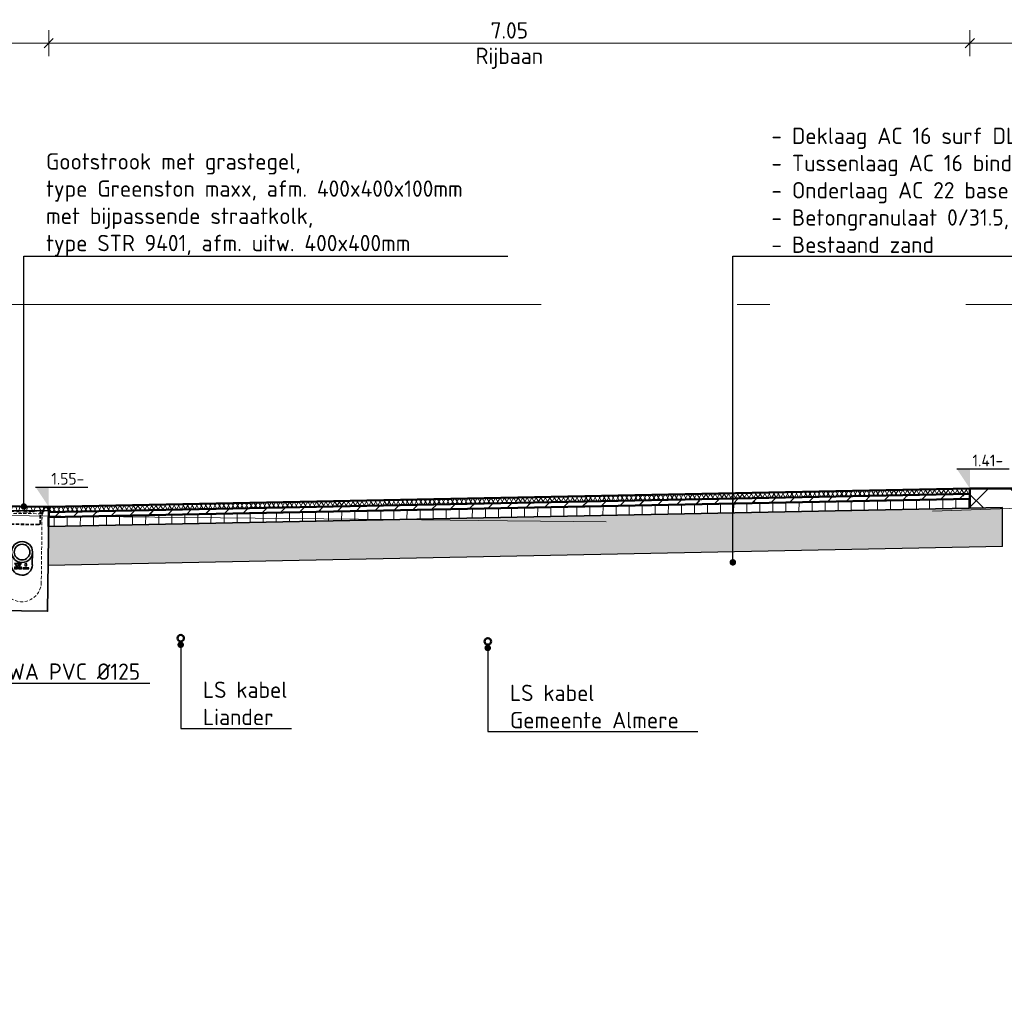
# Model space of a CAD drawing. Header units: metres. Extents: x 2162321 to 2882343, y 1364975 to 1365021.
# Tile 3 of 16: x 2162329.64 to 2162337.17, y 1364991.38 to 1364998.84. Entities that reach past the tile are written whole.
import ezdxf
from ezdxf import colors
from ezdxf.entities.mleader import LeaderData, LeaderLine
from ezdxf.math import Vec2, Vec3

# ---------------------------------------------------------------- set-up
doc = ezdxf.new("R2010")
doc.units = ezdxf.units.M
doc.linetypes.add('AL-NAP_LIJN-SO', pattern=[15.25, 12, -1.5, 0.25, -1.5])
doc.linetypes.add('HIDDEN', pattern=[0.375, 0.25, -0.125])
doc.layers.get('Defpoints').update_dxf_attribs({"color": 151})
for name, color, linetype, lineweight in [('B-WE-GR-MAAIVELD-GD', 253, 'Continuous', 18), ('N-WE-GW-BERM-GD', 90, 'Continuous', 50), ('N-WE-GW-GROND_ONTGRAVEN-AD-100', 7, 'Continuous', 18), ('N-WE-IE-MEUBILAIR_WEGMEUBILAIR_PAAL-G', 7, 'Continuous', 35), ('N-WE-RI-HWA_KOLK_STRAATKOLK-GD', 150, 'Continuous', 50), ('N-WE-VH-FUNDERING_GRANULAAT-AD-50', 7, 'Continuous', 18), ('N-WE-VH-VERHARDING_ASFALT_DEKLAAG-AD-50', 7, 'Continuous', 18), ('N-WE-VH-VERHARDING_ASFALT_DEKLAAG-GD', 7, 'Continuous', 50), ('N-WE-VH-VERHARDING_ASFALT_ONDERLAAG-AD-50', 7, 'Continuous', 18), ('N-WE-VH-VERHARDING_ASFALT_ONDERLAAG-GD', 7, 'Continuous', 50), ('N-WE-VH-VERHARDING_ASFALT_TUSSENLAAG-AD-50', 7, 'Continuous', 18), ('N-WE-VH-VERHARDING_ASFALT_TUSSENLAAG-GD', 7, 'Continuous', 50), ('N-WE-VH-VERHARDING_GRASBETONSTEEN-GD', 70, 'Continuous', 50), ('X-XX-AL-M', 7, 'Continuous', 18), ('X-XX-AL-NAP-G', 7, 'AL-NAP_LIJN-SO', 18), ('X-XX-AL-PEILMAAT-SD', 7, 'Continuous', 25), ('X-XX-AL-T25', 7, 'Continuous', 25)]:
    doc.layers.add(name, color=color, linetype=linetype, lineweight=lineweight)
doc.layers.add('N-WE-KL-ET_LS-GD', color=190, linetype='Continuous', lineweight=50, true_color=0x7f00ff)
doc.styles.add('NLCS-ISO', font='NLCS-ISO.ttf')
doc.styles.add('NLCS-ISO-M50-T25', font='NLCS-ISO.ttf', dxfattribs={"height": 0.125})
doc.dimstyles.new('NLCS-M50-T25-SCHRAP_L2_H2', dxfattribs={"dimscale": 0.05, "dimtxt": 2.5, "dimasz": 1.4, "dimexe": 2, "dimexo": 2, "dimgap": 0.7, "dimtad": 1, "dimzin": 0, "dimdsep": 46, "dimtxsty": 'NLCS-ISO-M50-T25', "dimblk": 'OBLIQUE', "dimcen": 0, "dimdle": 2, "dimclrd": 256, "dimclre": 256, "dimclrt": 256, "dimazin": 0, "dimtfac": 1, "dimtdec": 3, "dimtofl": 0, "dimtmove": 0, "dimatfit": 3, "dimldrblk": 'OBLIQUE', "dimfxl": 2, "dimfxlon": 1, "dimtfillclr": 256, "dimtolj": 1, "dimtzin": 0, "dimlwd": -1, "dimlwe": -1, "dimarcsym": 0})

# ---------------------------------------------------------------- blocks, each defined once
blk = doc.blocks.new('_Oblique')
at = {"color": 0, "linetype": 'ByBlock', "lineweight": -2}
blk.add_line((-0.5, -0.5), (0.5, 0.5), dxfattribs=at)
blk = doc.blocks.new('*D57')
at = {"layer": 'Defpoints', "color": 0, "transparency": 16777216}
for p in [(2162336.9079, 1364998.6608), (2162329.8579, 1364995.1108), (2162336.9079, 1364995.1007)]:
    blk.add_point(p, dxfattribs=at)
at = {"layer": 'X-XX-AL-M', "transparency": 16777216}
for p, q in [((2162329.8579, 1364998.5608), (2162329.8579, 1364998.7608)), ((2162336.9079, 1364998.5608), (2162336.9079, 1364998.7608)), ((2162329.7579, 1364998.6608), (2162337.0079, 1364998.6608))]:
    blk.add_line(p, q, dxfattribs=at)
at = {"layer": 'X-XX-AL-M', "transparency": 16777216, "xscale": 0.06999999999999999, "yscale": 0.06999999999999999, "zscale": 0.06999999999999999, "rotation": 180}
blk.add_blockref('_Oblique', (2162329.8579, 1364998.6608), dxfattribs=at)
at = {"layer": 'X-XX-AL-M', "transparency": 16777216, "xscale": 0.06999999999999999, "yscale": 0.06999999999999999, "zscale": 0.06999999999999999}
blk.add_blockref('_Oblique', (2162336.9079, 1364998.6608), dxfattribs=at)
at = {"layer": 'X-XX-AL-M', "transparency": 16777216, "char_height": 0.125, "attachment_point": 5, "style": 'NLCS-ISO-M50-T25'}
for s, insert in [('\\A1;7.05', (2162333.3829, 1364998.7583)), ('\\A1;Rijbaan', (2162333.3829, 1364998.5445))]:
    blk.add_mtext(s, dxfattribs=dict(at, insert=insert))
blk = doc.blocks.new('*D58')
at = {"layer": 'Defpoints', "color": 0, "transparency": 16777216}
for p in [(2162339.3079, 1364998.6608), (2162336.9079, 1364995.2508), (2162339.3079, 1364995.2508)]:
    blk.add_point(p, dxfattribs=at)
at = {"layer": 'X-XX-AL-M', "transparency": 16777216}
for p, q in [((2162336.9079, 1364998.5608), (2162336.9079, 1364998.7608)), ((2162339.3079, 1364998.5608), (2162339.3079, 1364998.7608)), ((2162336.8079, 1364998.6608), (2162339.4079, 1364998.6608))]:
    blk.add_line(p, q, dxfattribs=at)
at = {"layer": 'X-XX-AL-M', "transparency": 16777216, "xscale": 0.06999999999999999, "yscale": 0.06999999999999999, "zscale": 0.06999999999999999, "rotation": 180}
blk.add_blockref('_Oblique', (2162336.9079, 1364998.6608), dxfattribs=at)
at = {"layer": 'X-XX-AL-M', "transparency": 16777216, "xscale": 0.06999999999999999, "yscale": 0.06999999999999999, "zscale": 0.06999999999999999}
blk.add_blockref('_Oblique', (2162339.3079, 1364998.6608), dxfattribs=at)
at = {"layer": 'X-XX-AL-M', "transparency": 16777216, "char_height": 0.125, "attachment_point": 5, "style": 'NLCS-ISO-M50-T25'}
for s, insert in [('\\A1;2.40', (2162338.1079, 1364998.7583)), ('\\A1;Berm', (2162338.1079, 1364998.5633))]:
    blk.add_mtext(s, dxfattribs=dict(at, insert=insert))
blk = doc.blocks.new('*D60')
at = {"layer": 'Defpoints', "color": 0, "transparency": 16777216}
for p in [(2162327.2079, 1364998.6608), (2162327.2079, 1364995.1409), (2162329.8579, 1364995.1108)]:
    blk.add_point(p, dxfattribs=at)
at = {"layer": 'X-XX-AL-M', "transparency": 16777216}
for p, q in [((2162327.2079, 1364998.5608), (2162327.2079, 1364998.7608)), ((2162329.8579, 1364998.5608), (2162329.8579, 1364998.7608)), ((2162329.9579, 1364998.6608), (2162327.1079, 1364998.6608))]:
    blk.add_line(p, q, dxfattribs=at)
at = {"layer": 'X-XX-AL-M', "transparency": 16777216, "xscale": 0.06999999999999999, "yscale": 0.06999999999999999, "zscale": 0.06999999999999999, "rotation": 180}
blk.add_blockref('_Oblique', (2162327.2079, 1364998.6608), dxfattribs=at)
at = {"layer": 'X-XX-AL-M', "transparency": 16777216, "xscale": 0.06999999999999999, "yscale": 0.06999999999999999, "zscale": 0.06999999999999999}
blk.add_blockref('_Oblique', (2162329.8579, 1364998.6608), dxfattribs=at)
at = {"layer": 'X-XX-AL-M', "transparency": 16777216, "char_height": 0.125, "attachment_point": 5, "style": 'NLCS-ISO-M50-T25'}
for s, insert in [('\\A1;2.65', (2162328.5329, 1364998.7583)), ('\\A1;Opstelplek', (2162328.5329, 1364998.5445))]:
    blk.add_mtext(s, dxfattribs=dict(at, insert=insert))
blk = doc.blocks.new('SAL-PEILMAAT_INFRACAD_H01-SOD')
blk.add_line((-2, 3), (6, 3))
blk.add_solid([(-2, 3), (0, 3), (0, 0)])
at = {"style": 'NLCS-ISO'}
blk.add_attdef('...', (0.4, 3.4), '', height=1.8, dxfattribs=at)
blk = doc.blocks.new('STR-9401')
at = {"layer": 'N-WE-RI-HWA_KOLK_STRAATKOLK-GD', "lineweight": 35}
blk.add_lwpolyline([(0.4002, 0.7671), (0.4002, 0), (0, 0), (0, 0.7671)], close=True, dxfattribs=at)
at = {"layer": 'N-WE-RI-HWA_KOLK_STRAATKOLK-GD', "lineweight": 18}
for points in [[(0.0009, 0.7671), (0, 0.7671)], [(0.0499, 0.7454), (0.0428, 0.7454), (0.0423, 0.7454), (0.0419, 0.7454), (0.0235, 0.7586), (0.023, 0.7454), (0.0179, 0.7454), (0.0174, 0.7624), (0.0118, 0.7666), (0.0113, 0.7671), (0.0108, 0.7671), (0.0103, 0.7671), (0.0099, 0.7671)], [(0.015, 0.7991), (0.0174, 0.7737), (0.0292, 0.7657)], [(0.0334, 0.7991), (0.0306, 0.7991), (0.0277, 0.7981), (0.0249, 0.7967), (0.0226, 0.7948), (0.0207, 0.7929), (0.0193, 0.7901), (0.0188, 0.7892)], [(0.0188, 0.777), (0.0193, 0.776), (0.0207, 0.7737), (0.0226, 0.7713), (0.0249, 0.7694), (0.0277, 0.7685), (0.0306, 0.7675), (0.0334, 0.7671)], [(0.0451, 0.7831), (0.0221, 0.7831)], [(0.0292, 0.7986), (0.0301, 0.7897)], [(0.0315, 0.776), (0.0325, 0.7671)], [(0.0334, 0.7718), (0.0334, 0.7948)], [(0.0616, 0.7652), (0.0395, 0.7671)], [(0.0395, 0.7581), (0.0513, 0.7501), (0.0513, 0.7454)], [(0.0428, 0.7671), (0.0433, 0.7671), (0.0442, 0.7671), (0.0447, 0.7671), (0.0451, 0.7675), (0.0456, 0.768), (0.0456, 0.7685), (0.0607, 0.7925), (0.0611, 0.7929), (0.0616, 0.7939), (0.0616, 0.7948), (0.0611, 0.7958), (0.0611, 0.7967), (0.0607, 0.7972), (0.0602, 0.7981), (0.0593, 0.7986), (0.0588, 0.7991), (0.0578, 0.7991), (0.0569, 0.7991)], [(0.0658, 0.7473), (0.0658, 0.7727), (0.0658, 0.7746), (0.0654, 0.777), (0.0644, 0.7788), (0.063, 0.7807), (0.0616, 0.7821), (0.0597, 0.7831), (0.0578, 0.784), (0.056, 0.7845)], [(0.0988, 0.7619), (0.0738, 0.7643)], [(0.0969, 0.7991), (0.0964, 0.7991), (0.0955, 0.7991), (0.0945, 0.7986), (0.0941, 0.7981), (0.0936, 0.7976), (0.0931, 0.7967), (0.0927, 0.7958), (0.0927, 0.7953), (0.0927, 0.7944), (0.0927, 0.7934), (0.1011, 0.7633), (0.1016, 0.7628), (0.1016, 0.7624), (0.1021, 0.7624), (0.1025, 0.7619), (0.103, 0.7614), (0.1035, 0.7614), (0.1039, 0.7614)], [(0.1096, 0.761), (0.1101, 0.761), (0.1105, 0.761), (0.111, 0.761), (0.1115, 0.7614), (0.1119, 0.7614), (0.1124, 0.7619), (0.1124, 0.7624), (0.1129, 0.7628), (0.1213, 0.7934), (0.1213, 0.7944), (0.1218, 0.7953), (0.1213, 0.7958), (0.1213, 0.7967), (0.1209, 0.7976), (0.1199, 0.7981), (0.1195, 0.7986), (0.1185, 0.7991), (0.118, 0.7991), (0.1171, 0.7991)], [(0.1364, 0.7581), (0.1115, 0.7605)], [(0.1895, 0.7553), (0.1707, 0.7553), (0.1486, 0.7572)], [(0.175, 0.7991), (0.1759, 0.7991), (0.1768, 0.7991), (0.1773, 0.7986), (0.1782, 0.7981), (0.1787, 0.7976), (0.1792, 0.7967), (0.1792, 0.7958), (0.1797, 0.7953), (0.1797, 0.7944), (0.1792, 0.7934), (0.1698, 0.7591), (0.1693, 0.7586), (0.1688, 0.7581), (0.1684, 0.7577), (0.1674, 0.7572), (0.1665, 0.7572), (0.1632, 0.7572), (0.1627, 0.7572), (0.1618, 0.7577), (0.1613, 0.7581), (0.1608, 0.7586), (0.1604, 0.7591), (0.1505, 0.7934), (0.1505, 0.7944), (0.1505, 0.7953), (0.1505, 0.7958), (0.151, 0.7967), (0.1514, 0.7976), (0.1519, 0.7981), (0.1529, 0.7986), (0.1533, 0.7991), (0.1543, 0.7991), (0.1552, 0.7991)], [(0.2375, 0.7567), (0.2206, 0.7553), (0.2018, 0.7553)], [(0.2131, 0.7991), (0.2121, 0.7991), (0.2116, 0.7991), (0.2107, 0.7986), (0.2102, 0.7981), (0.2093, 0.7976), (0.2088, 0.7967), (0.2088, 0.7958), (0.2083, 0.7953), (0.2083, 0.7944), (0.2088, 0.7934), (0.2187, 0.7591), (0.2187, 0.7586), (0.2192, 0.7581), (0.2201, 0.7577), (0.2206, 0.7572), (0.2215, 0.7572), (0.2248, 0.7572), (0.2253, 0.7572), (0.2262, 0.7577), (0.2267, 0.7581), (0.2272, 0.7586), (0.2276, 0.7591), (0.2375, 0.7934), (0.2375, 0.7944), (0.2375, 0.7953), (0.2375, 0.7958), (0.237, 0.7967), (0.2366, 0.7976), (0.2361, 0.7981), (0.2356, 0.7986), (0.2347, 0.7991), (0.2337, 0.7991), (0.2333, 0.7991)], [(0.2112, 0.7986), (0.2088, 0.7967)], [(0.2497, 0.7581), (0.2497, 0.7563), (0.2634, 0.7577)], [(0.2751, 0.7605), (0.2502, 0.7581)], [(0.2709, 0.7991), (0.2704, 0.7991), (0.2695, 0.7991), (0.2685, 0.7986), (0.2681, 0.7981), (0.2676, 0.7976), (0.2671, 0.7967), (0.2667, 0.7958), (0.2667, 0.7953), (0.2667, 0.7944), (0.2667, 0.7934), (0.2756, 0.7633), (0.2756, 0.7628), (0.2761, 0.7624), (0.2761, 0.7619), (0.2765, 0.7614), (0.277, 0.7614), (0.2775, 0.761), (0.278, 0.761), (0.2784, 0.761)], [(0.2897, 0.7619), (0.2897, 0.76), (0.2761, 0.7586)], [(0.2841, 0.7614), (0.285, 0.7614), (0.2855, 0.7619), (0.2859, 0.7624), (0.2864, 0.7628), (0.2869, 0.7633), (0.2869, 0.7638), (0.2954, 0.7934), (0.2954, 0.7944), (0.2954, 0.7953), (0.2954, 0.7958), (0.2949, 0.7967), (0.2949, 0.7976), (0.2939, 0.7981), (0.2935, 0.7986), (0.2925, 0.7991), (0.2921, 0.7991), (0.2911, 0.7991)], [(0.3123, 0.7643), (0.2874, 0.7619)], [(0.3494, 0.7671), (0.349, 0.7454), (0.3189, 0.7454)], [(0.3419, 0.7671), (0.3245, 0.7657)], [(0.332, 0.7991), (0.3311, 0.7991), (0.3306, 0.7991), (0.3297, 0.7986), (0.3292, 0.7981), (0.3283, 0.7972), (0.3283, 0.7967), (0.3278, 0.7958), (0.3278, 0.7948), (0.3278, 0.7939), (0.3278, 0.7929), (0.3283, 0.7925), (0.3433, 0.7685), (0.3433, 0.768), (0.3438, 0.768), (0.3443, 0.7675), (0.3447, 0.7675), (0.3452, 0.7671), (0.3457, 0.7671)], [(0.3339, 0.7473), (0.3339, 0.7727), (0.3344, 0.7746), (0.3344, 0.7765), (0.3353, 0.7779), (0.3363, 0.7798)], [(0.34, 0.7473), (0.34, 0.7727), (0.34, 0.7737)], [(0.3541, 0.7991), (0.3541, 0.7972), (0.3419, 0.7972), (0.3419, 0.7991)], [(0.3965, 0.7671), (0.396, 0.7671), (0.3955, 0.7675), (0.3951, 0.7675), (0.3946, 0.768), (0.3941, 0.7685), (0.3937, 0.7694), (0.3937, 0.7699), (0.3904, 0.7882), (0.3904, 0.7887), (0.3899, 0.7897), (0.3894, 0.7906), (0.3885, 0.7911), (0.388, 0.7915), (0.3871, 0.792), (0.3861, 0.792), (0.3857, 0.792), (0.3734, 0.792), (0.373, 0.792), (0.372, 0.792), (0.3711, 0.7915), (0.3706, 0.7911), (0.3697, 0.7906), (0.3692, 0.7897), (0.3687, 0.7887), (0.3687, 0.7882), (0.364, 0.7619), (0.364, 0.761), (0.3636, 0.7605), (0.3631, 0.76), (0.3626, 0.7596), (0.3621, 0.7596), (0.3617, 0.7591), (0.3612, 0.7591), (0.3579, 0.7591), (0.3574, 0.7591), (0.357, 0.7591), (0.3565, 0.7586), (0.356, 0.7586), (0.3556, 0.7581), (0.3551, 0.7577), (0.3551, 0.7567), (0.3551, 0.7563), (0.3546, 0.7473), (0.3546, 0.7469), (0.3546, 0.7464), (0.3541, 0.7459), (0.3537, 0.7454), (0.3532, 0.7454), (0.3527, 0.7454), (0.3499, 0.7454), (0.3499, 0.7323)], [(0.3551, 0.7991), (0.3541, 0.7986)], [(0.3621, 0.7991), (0.3565, 0.7671)], [(0.3574, 0.7671), (0.3631, 0.7991)], [(0.3988, 0.7671), (0.4002, 0.7671)], [(0.0499, 0.7323), (0.0499, 0.7454), (0.0513, 0.7454), (0.0814, 0.7454)], [(0.0499, 0.6951), (0.0499, 0.72)], [(0.0499, 0.6575), (0.0499, 0.6824)], [(0.0602, 0.7097), (0.0602, 0.7346)], [(0.0658, 0.7097), (0.0658, 0.7346)], [(0.119, 0.7454), (0.0936, 0.7454)], [(0.1561, 0.7454), (0.1312, 0.7454)], [(0.1938, 0.7454), (0.1688, 0.7454)], [(0.2314, 0.7454), (0.2065, 0.7454)], [(0.269, 0.7454), (0.2436, 0.7454)], [(0.3062, 0.7454), (0.2812, 0.7454)], [(0.3001, 0.6655), (0.3283, 0.6655), (0.3292, 0.6655), (0.3302, 0.666), (0.3311, 0.6664), (0.332, 0.6669), (0.3325, 0.6678), (0.3335, 0.6688), (0.3339, 0.6697), (0.3339, 0.6707), (0.3339, 0.6716), (0.3339, 0.697)], [(0.3339, 0.7097), (0.3339, 0.7346)], [(0.34, 0.7097), (0.34, 0.7346)], [(0.3499, 0.7454), (0.349, 0.7454)], [(0.3499, 0.72), (0.3499, 0.6951)], [(0.3499, 0.6824), (0.3499, 0.6575)], [(0.0499, 0.6199), (0.0499, 0.6448)], [(0.0499, 0.5827), (0.0499, 0.6076)], [(0.1124, 0.6655), (0.1378, 0.6655)], [(0.1124, 0.6598), (0.1378, 0.6598)], [(0.15, 0.6655), (0.175, 0.6655)], [(0.15, 0.6598), (0.175, 0.6598)], [(0.1877, 0.6655), (0.2126, 0.6655)], [(0.1877, 0.6598), (0.2126, 0.6598)], [(0.2253, 0.6655), (0.2502, 0.6655)], [(0.2253, 0.6598), (0.2502, 0.6598)], [(0.2624, 0.6655), (0.2874, 0.6655)], [(0.2624, 0.6598), (0.2874, 0.6598)], [(0.3499, 0.6448), (0.3499, 0.6199)], [(0.3499, 0.6076), (0.3499, 0.5827)], [(0.0499, 0.5451), (0.0499, 0.57)], [(0.0499, 0.5075), (0.0499, 0.5324)], [(0.3499, 0.57), (0.3499, 0.5451)], [(0.3499, 0.5324), (0.3499, 0.5075)], [(0.0499, 0.4698), (0.0499, 0.4952)], [(0.0499, 0.4327), (0.0499, 0.4576)], [(0.3499, 0.4952), (0.3499, 0.4698)], [(0.3499, 0.4576), (0.3499, 0.4327)], [(0.0499, 0.3951), (0.0499, 0.42)], [(0.0499, 0.3574), (0.0499, 0.3824)], [(0.3499, 0.42), (0.3499, 0.3951)], [(0.3499, 0.3824), (0.3499, 0.3574)], [(0.0499, 0.3198), (0.0499, 0.3452)], [(0.0499, 0.2827), (0.0499, 0.3076)], [(0.174, 0.3184), (0.1971, 0.3184), (0.1971, 0.3208), (0.1754, 0.3208), (0.1768, 0.3236), (0.1971, 0.3236), (0.1971, 0.3259), (0.1782, 0.3259), (0.1801, 0.3287), (0.1971, 0.3287), (0.1971, 0.3311), (0.1811, 0.3311), (0.183, 0.3339), (0.1971, 0.3339), (0.1971, 0.3363), (0.1844, 0.3363), (0.1858, 0.3391), (0.183, 0.3391), (0.1971, 0.365), (0.1434, 0.365), (0.158, 0.3391), (0.1552, 0.3391), (0.1566, 0.3363), (0.1434, 0.3363), (0.1434, 0.3339), (0.158, 0.3339), (0.1594, 0.3311), (0.1434, 0.3311), (0.1434, 0.3287), (0.1608, 0.3287), (0.1623, 0.3259), (0.1434, 0.3259), (0.1434, 0.3236), (0.1637, 0.3236), (0.1655, 0.3208), (0.1434, 0.3208), (0.1434, 0.3184), (0.1665, 0.3184)], [(0.3499, 0.3452), (0.3499, 0.3198)], [(0.3499, 0.3076), (0.3499, 0.2827)], [(0.0499, 0.245), (0.0499, 0.27)], [(0.0522, 0.1966), (0.0508, 0.2036), (0.0499, 0.2196), (0.0499, 0.2323)], [(0.3499, 0.2323), (0.3499, 0.2196), (0.349, 0.2036), (0.348, 0.1971)], [(0.3499, 0.27), (0.3499, 0.245)], [(0.0546, 0.1844), (0.0578, 0.1717), (0.0626, 0.1608)], [(0.3377, 0.1608), (0.3424, 0.1717), (0.3457, 0.1848)], [(0.0677, 0.1496), (0.0715, 0.1425), (0.0804, 0.1289), (0.0809, 0.1284)], [(0.0894, 0.119), (0.0912, 0.1166), (0.103, 0.1053), (0.1077, 0.1021)], [(0.1176, 0.0945), (0.1298, 0.0875), (0.1397, 0.0828)], [(0.151, 0.0781), (0.1599, 0.0752), (0.1754, 0.072)], [(0.2253, 0.072), (0.2403, 0.0752), (0.2493, 0.0785)], [(0.261, 0.0828), (0.2704, 0.0875), (0.2827, 0.0945)], [(0.293, 0.1021), (0.2972, 0.1053), (0.309, 0.1166), (0.3109, 0.119)], [(0.3193, 0.1289), (0.3287, 0.1425), (0.3325, 0.15)], [(0.1877, 0.0705), (0.1919, 0.0701), (0.2083, 0.0701), (0.2126, 0.0705)]]:
    blk.add_lwpolyline(points, dxfattribs=at)
at = {"layer": 'N-WE-RI-HWA_KOLK_STRAATKOLK-GD', "lineweight": 35}
for points in [[(0.0009, 0.7671), (0.0024, 0.7991), (0.3979, 0.7991), (0.3988, 0.7671)], [(0.1199, 0.4496), (0.1199, 0.3532)], [(0.2798, 0.4496), (0.2798, 0.3532)]]:
    blk.add_lwpolyline(points, dxfattribs=at)
at = {"layer": 'N-WE-RI-HWA_KOLK_STRAATKOLK-GD', "lineweight": 25}
blk.add_lwpolyline([(0.0028, 0.7991), (0.0024, 0.7986)], dxfattribs=at)
at = {"layer": 'N-WE-RI-HWA_KOLK_STRAATKOLK-GD', "lineweight": 18}
for points in [[(0.0602, 0.7473), (0.0602, 0.7727, 0.455039), (0.0522, 0.7788)], [(0.1002, 0.6598), (0.072, 0.6598, -0.405019), (0.0602, 0.6716), (0.0602, 0.697)], [(0.1002, 0.6655), (0.072, 0.6655, -0.39269), (0.0658, 0.6716), (0.0658, 0.697)], [(0.3001, 0.6598), (0.3283, 0.6598, 0.405019), (0.34, 0.6716), (0.34, 0.697)]]:
    blk.add_lwpolyline(points, format="xyb", dxfattribs=at)
for points in [[(0.1703, 0.3217), (0.1477, 0.3626), (0.1928, 0.3626)], [(0.1627, 0.3466), (0.1627, 0.3579), (0.1655, 0.3579), (0.1655, 0.3593), (0.159, 0.3593), (0.159, 0.3579), (0.1618, 0.3579), (0.1618, 0.3466)], [(0.1717, 0.3344), (0.1707, 0.3339), (0.1693, 0.3339), (0.1688, 0.3344), (0.1684, 0.3349), (0.1679, 0.3358), (0.167, 0.3358), (0.167, 0.3349), (0.1674, 0.3335), (0.1684, 0.3325), (0.1693, 0.3325), (0.1707, 0.3325), (0.1717, 0.3325), (0.1726, 0.333), (0.1731, 0.3344), (0.1735, 0.3353), (0.1735, 0.3367), (0.1731, 0.3377), (0.1726, 0.3386), (0.1717, 0.3391), (0.1707, 0.3396), (0.1698, 0.3396), (0.1693, 0.34), (0.1688, 0.3405), (0.1684, 0.341), (0.1684, 0.3419), (0.1688, 0.3424), (0.1693, 0.3429), (0.1698, 0.3433), (0.1707, 0.3433), (0.1712, 0.3429), (0.1717, 0.3424), (0.1721, 0.3419), (0.1731, 0.3419), (0.1731, 0.3429), (0.1721, 0.3438), (0.1717, 0.3447), (0.1707, 0.3447), (0.1698, 0.3447), (0.1688, 0.3447), (0.1684, 0.3443), (0.1674, 0.3429), (0.1674, 0.3419), (0.1674, 0.341), (0.1674, 0.34), (0.1684, 0.3386), (0.1688, 0.3382), (0.1698, 0.3382), (0.1707, 0.3382), (0.1717, 0.3377), (0.1721, 0.3372), (0.1726, 0.3363), (0.1726, 0.3353), (0.1721, 0.3349)], [(0.1806, 0.348), (0.1811, 0.349), (0.1811, 0.3499), (0.1811, 0.3509), (0.1811, 0.3518), (0.1806, 0.3527), (0.1801, 0.3532), (0.1806, 0.3532), (0.1811, 0.3546), (0.1811, 0.3551), (0.1811, 0.3565), (0.1811, 0.357), (0.1806, 0.3584), (0.1797, 0.3588), (0.1792, 0.3593), (0.175, 0.3593), (0.175, 0.3466), (0.1792, 0.3466), (0.1797, 0.3471)], [(0.1792, 0.3541), (0.1759, 0.3541), (0.1759, 0.3579), (0.1792, 0.3579), (0.1797, 0.3574), (0.1801, 0.357), (0.1801, 0.356), (0.1801, 0.3556), (0.1801, 0.3546), (0.1797, 0.3541)], [(0.1792, 0.3485), (0.1759, 0.3485), (0.1759, 0.3523), (0.1792, 0.3523), (0.1797, 0.3523), (0.1801, 0.3518), (0.1801, 0.3509), (0.1801, 0.3499), (0.1801, 0.349), (0.1797, 0.3485)]]:
    blk.add_lwpolyline(points, close=True, dxfattribs=at)
at = {"layer": 'N-WE-RI-HWA_KOLK_STRAATKOLK-GD', "lineweight": 25}
for points in [[(0.253, 0.3306), (0.2079, 0.3306), (0.2079, 0.3226), (0.253, 0.3226)], [(0.238, 0.3607), (0.2229, 0.3607), (0.2229, 0.3457), (0.238, 0.3457)]]:
    blk.add_lwpolyline(points, close=True, dxfattribs=at)
at = {"layer": 'N-WE-RI-HWA_KOLK_STRAATKOLK-GD', "lineweight": 35}
for centre, radius in [((0.0336, 0.7833), 0.00729), ((0.2001, 0.4503), 0.0802), ((0.2001, 0.4499), 0.06)]:
    blk.add_circle(centre, radius, dxfattribs=at)
blk.add_arc((0.2001, 0.3534), 0.0802, 180, 360, dxfattribs=at)
blk = doc.blocks.new('_Dot')
at = {"color": 0, "linetype": 'ByBlock', "lineweight": -2}
blk.add_line((-0.5, 0), (-1, 0), dxfattribs=at)
at = {"color": 0, "linetype": 'ByBlock', "const_width": 0.5}
blk.add_lwpolyline([(-0.25, 0, 1), (0.25, 0, 1)], format="xyb", close=True, dxfattribs=at)

msp = doc.modelspace()

# ---------------------------------------------------------------- hatches: boundary and pattern name
at = {"layer": 'N-WE-GW-GROND_ONTGRAVEN-AD-100'}
h = msp.add_hatch(dxfattribs=at)
h.set_pattern_fill('AGW-WERK_ONTGRAVEN_AANVULLEN-SO', color=256, scale=0.05, pattern_type=2)
h.set_pattern_definition([(135, (0, 1), (-0.176776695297, -0.176776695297), []), (45, (0, 1), (-0.176776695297, 0.176776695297), [])])
h.paths.add_polyline_path([(2162337.5679, 1364995.2508), (2162337.5679, 1364995.1108), (2162339.051, 1364995.0504), (2162339.052, 1364995.1057), (2162339.305, 1364995.1008), (2162339.3079, 1364995.2508)])
h.paths.add_polyline_path([(2162336.9079, 1364995.2508), (2162336.9079, 1364995.1007), (2162337.1579, 1364995.1057), (2162337.1579, 1364995.0965), (2162337.2886, 1364995.1011), (2162337.5679, 1364995.1108), (2162337.5679, 1364995.2508)])
at = {"layer": 'N-WE-VH-FUNDERING_GRANULAAT-AD-50'}
h = msp.add_hatch(dxfattribs=at)
h.set_pattern_fill('AVH-FUNDERING_GRANULAAT_BETON-SOD', color=256, scale=0.05, angle=-2.22789, pattern_type=2)
h.set_pattern_definition([(357.7721115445, (0.01395, 1.03699), (0.203736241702, 0.092149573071), [0.05, -0.45]), (16.2070615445, (0.035042, 0.93609), (0.2037362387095, 0.09214980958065), [0.079057, -1.502082]), (69.3371615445, (0.01395, 1.03699), (0.147943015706, -0.055793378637), [0.079057, -0.079057]), (87.7721115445, (0.03504, 0.93609), (-0.092149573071, 0.203736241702), [0.05, -0.45]), (106.2070615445, (0.06391, 1.035042), (-0.09214980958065, 0.2037362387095), [0.079057, -1.502082]), (159.3371615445, (-0.03699, 1.01395), (0.055793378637, 0.147943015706), [0.079057, -0.079057]), (177.7721115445, (-0.01395, 0.96301), (-0.203736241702, -0.092149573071), [0.05, -0.45]), (196.2070615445, (-0.035042, 1.06391), (-0.2037362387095, -0.09214980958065), [0.079057, -1.502082]), (267.7721115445, (-0.03504, 1.06391), (0.092149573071, -0.203736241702), [0.05, -0.45]), (286.2070615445, (-0.06391, 0.964958), (0.09214980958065, -0.2037362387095), [0.079057, -1.502082])])
h.paths.add_polyline_path([(2162332.4895, 1364995.013), (2162332.491, 1364995.013), (2162333.3695, 1364995.0039), (2162334.2491, 1364994.9949), (2162337.1579, 1364995.0965), (2162337.1579, 1364995.1057)])
h.paths.add_polyline_path([(2162327.2079, 1364994.9907), (2162326.9879, 1364994.9908), (2162326.863, 1364994.9946), (2162326.8619, 1364994.6946), (2162329.4526, 1364994.6653), (2162329.456, 1364994.9653)])
h.paths.add_polyline_path([(2162337.1589, 1364994.8057), (2162337.1579, 1364995.0965), (2162334.2491, 1364994.9949), (2162333.3695, 1364995.0039), (2162332.491, 1364995.013), (2162332.4895, 1364995.013), (2162329.8579, 1364994.9607), (2162329.8562, 1364994.9607), (2162329.8528, 1364994.6609), (2162329.8528, 1364994.6609)])
at = {"layer": 'N-WE-VH-VERHARDING_ASFALT_DEKLAAG-AD-50'}
h = msp.add_hatch(dxfattribs=at)
h.set_pattern_fill('AVH-ASFALT_LAAG1-SOD', color=256, scale=0.05, pattern_type=2)
h.set_pattern_definition([(60, (0, 1), (-0.02598076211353, 0.015), []), (120, (0, 1), (-0.02598076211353, -0.015), [])])
h.paths.add_polyline_path([(2162336.9079, 1364995.2107), (2162336.9079, 1364995.2508), (2162329.8579, 1364995.1108), (2162329.8574, 1364995.0707)])
at = {"layer": 'N-WE-VH-VERHARDING_ASFALT_ONDERLAAG-AD-50'}
h = msp.add_hatch(dxfattribs=at)
h.set_pattern_fill('AVH-ASFALT_LAAG3-SOD', color=256, scale=0.05, pattern_type=2)
h.set_pattern_definition([(90, (0, 1), (-0.1, 6e-18), [])])
h.paths.add_polyline_path([(2162336.9079, 1364995.1007), (2162336.9079, 1364995.1707), (2162329.857, 1364995.0308), (2162329.8562, 1364994.9607)])
at = {"layer": 'N-WE-VH-VERHARDING_ASFALT_TUSSENLAAG-AD-50'}
h = msp.add_hatch(dxfattribs=at)
h.set_pattern_fill('AVH-ASFALT_LAAG2-SOD', color=256, scale=0.05, pattern_type=2)
h.set_pattern_definition([(45, (0, 1), (-0.0707106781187, 0.0707106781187), []), (45, (0.003, 1), (-0.0707106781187, 0.0707106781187), [0.05, -0.25])])
h.paths.add_polyline_path([(2162336.9079, 1364995.1707), (2162336.9079, 1364995.2107), (2162329.8574, 1364995.0707), (2162329.857, 1364995.0308)])

# ---------------------------------------------------------------- linework, layer by layer
for points in [[(2162337.1589, 1364994.8056), (2162337.1579, 1364995.1057), (2162329.8562, 1364994.9607)], [(2162337.1589, 1364994.8056), (2162329.8528, 1364994.6609)]]:
    msp.add_lwpolyline(points)
at = {"layer": 'B-WE-GR-MAAIVELD-GD', "linetype": 'HIDDEN', "lineweight": 13, "ltscale": 20, "flags": 128}
msp.add_lwpolyline([(2162321.6259, 1364995.1493), (2162321.8279, 1364995.1342), (2162321.9279, 1364995.1342), (2162322.4836, 1364995.1254), (2162324.6724, 1364995.0964), (2162326.0955, 1364995.0818), (2162327.5197, 1364995.0671), (2162330.9098, 1364995.0292), (2162332.491, 1364995.013), (2162333.3695, 1364995.0039), (2162334.2491, 1364994.9949), (2162337.2886, 1364995.1011), (2162337.5679, 1364995.1108), (2162339.6354, 1364995.0266), (2162340.8105, 1364994.9788), (2162341.2301, 1364994.9663), (2162342.6287, 1364994.9262), (2162343.7822, 1364994.8641), (2162350.6445, 1364994.5876), (2162351.2037, 1364994.5639)], dxfattribs=at)
at = {"layer": 'N-WE-GW-BERM-GD', "flags": 128}
msp.add_lwpolyline([(2162339.3079, 1364995.2508), (2162336.9079, 1364995.2508)], dxfattribs=at)
at = {"layer": 'N-WE-IE-MEUBILAIR_WEGMEUBILAIR_PAAL-G', "flags": 128}
msp.add_lwpolyline([(2162329.8562, 1364994.9607), (2162337.1579, 1364995.1057)], dxfattribs=at)
at = {"layer": 'N-WE-KL-ET_LS-GD'}
for centre in [(2162330.8679, 1364994.1046), (2162333.2179, 1364994.0804)]:
    msp.add_circle(centre, 0.025, dxfattribs=at)
at = {"layer": 'N-WE-VH-VERHARDING_ASFALT_DEKLAAG-GD', "flags": 128}
msp.add_lwpolyline([(2162336.9079, 1364995.1007), (2162336.9079, 1364995.2508), (2162329.8579, 1364995.1108), (2162329.8562, 1364994.9607)], dxfattribs=at)
at = {"layer": 'N-WE-VH-VERHARDING_ASFALT_ONDERLAAG-GD', "flags": 128}
msp.add_lwpolyline([(2162336.9095, 1364995.1708), (2162329.857, 1364995.0308)], dxfattribs=at)
at = {"layer": 'N-WE-VH-VERHARDING_ASFALT_TUSSENLAAG-GD', "flags": 128}
msp.add_lwpolyline([(2162336.9087, 1364995.2108), (2162329.8574, 1364995.0707)], dxfattribs=at)
at = {"layer": 'N-WE-VH-VERHARDING_GRASBETONSTEEN-GD', "flags": 128}
msp.add_lwpolyline([(2162329.8579, 1364995.1108), (2162327.198, 1364995.1409)], dxfattribs=at)
at = {"layer": 'X-XX-AL-NAP-G', "flags": 128}
msp.add_lwpolyline([(2162321.6259, 1364996.6608), (2162351.2037, 1364996.6608)], dxfattribs=at)

# ---------------------------------------------------------------- block references
at = {"rotation": 359.3475433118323}
msp.add_blockref('STR-9401', (2162329.4486, 1364994.3163), dxfattribs=at)
at = {"layer": 'X-XX-AL-PEILMAAT-SD', "xscale": 0.05, "yscale": 0.05, "zscale": 0.05}
for p, values in [((2162336.9079, 1364995.2508), {'...': '1.41-'}), ((2162329.8579, 1364995.1108), {'...': '1.55-'})]:
    msp.add_blockref('SAL-PEILMAAT_INFRACAD_H01-SOD', p, dxfattribs=at).add_auto_attribs(values)

# ---------------------------------------------------------------- dimensions: what is measured, and where the dimension line sits
at = {"layer": 'X-XX-AL-M'}
for base, p2, text, picture, middle in [((2162327.2079, 1364998.6608), (2162327.2079, 1364995.1409), '<>\\XOpstelplek', '*D60', (2162328.5329, 1364998.6608)), ((2162336.9079, 1364998.6608), (2162336.9079, 1364995.1007), '<>\\XRijbaan', '*D57', (2162333.3829, 1364998.6608))]:
    dim = msp.add_linear_dim(base=base, p1=(2162329.8579, 1364995.1108), p2=p2, text=text, dimstyle='NLCS-M50-T25-SCHRAP_L2_H2', dxfattribs=at)
    dim.commit()
    dim.dimension.update_dxf_attribs({"geometry": picture, "text_midpoint": middle})
dim = msp.add_linear_dim(base=(2162339.3079, 1364998.6608), p1=(2162336.9079, 1364995.2508), p2=(2162339.3079, 1364995.2508), text='<>\\XBerm', dimstyle='NLCS-M50-T25-SCHRAP_L2_H2', override={"dimtmove": 1}, dxfattribs=at)
dim.commit()
dim.dimension.update_dxf_attribs({"geometry": '*D58', "text_midpoint": (2162338.1079, 1364998.6608)})

# ---------------------------------------------------------------- leaders
at = {"layer": 'X-XX-AL-T25'}
ml = msp.add_multileader_mtext('Standard', dxfattribs=at)
ml.set_content('\\A1;\\pxi-3,l4,t4;- Deklaag AC 16 surf DL-B, dik 40mm\\P- Tussenlaag AC 16 bind TL-B, dik 40mm\\P- Onderlaag AC 22 base OL-B, dik 70mm\\P- Betongranulaat 0/31.5, dik 300mm \\P- Bestaand zand', color=256, style='NLCS-ISO-M50-T25')
ml.set_leader_properties(color=256, linetype='ByLayer', lineweight=-1)
ml.set_arrow_properties(name='DOT')
ml.build(insert=Vec2(0, 0))
ml.multileader.update_dxf_attribs({"text_left_attachment_type": 5, "text_right_attachment_type": 5, "dogleg_length": 0.125, "arrow_head_size": 0.05})
ctx = ml.context
ctx.base_point, ctx.char_height, ctx.arrow_head_size, ctx.landing_gap_size, ctx.plane_origin = Vec3(2162335.2186, 1364997.0303), 0.125, 0.05, 0.045, Vec3(2162335.9752, 1364994.9251)
ctx.left_attachment, ctx.right_attachment = 5, 5
notes = []
notes.append((ctx, [(1, (1, 1, 0), (2162335.0936, 1364997.0303), (1, 0), 0.125, [(4, [(2162335.0936, 1364994.6858), (2162335.0936, 1364994.9304), (2162335.0936, 1364995.0909), (2162335.0936, 1364995.2147), (2162335.0936, 1364995.1549)], 0, [])])]))
ctx.mtext.insert, ctx.mtext.flow_direction = Vec3(2162335.2636, 1364998.0136), 5
ml = msp.add_multileader_mtext('Standard', dxfattribs=at)
ml.set_content('Gootstrook met grastegel, \\Ptype Greenston maxx, afm. 400x400x100mm\\P{\\A1;met bijpassende straatkolk, \\Ptype STR 9401, afm. uitw. 400x400mm }', color=256, style='NLCS-ISO-M50-T25')
ml.set_leader_properties(color=256, linetype='ByLayer', lineweight=-1)
ml.set_arrow_properties(name='DOT')
ml.build(insert=Vec2(0, 0))
ml.multileader.update_dxf_attribs({"text_left_attachment_type": 5, "text_right_attachment_type": 5, "dogleg_length": 0.125, "arrow_head_size": 0.05})
ctx = ml.context
ctx.base_point, ctx.char_height, ctx.arrow_head_size, ctx.landing_gap_size, ctx.plane_origin = Vec3(2162329.7924, 1364997.0303), 0.125, 0.05, 0.045, Vec3(2162329.6674, 1364995.1129)
ctx.left_attachment, ctx.right_attachment = 5, 5
notes.append((ctx, [(0, (1, 1, 0), (2162329.6674, 1364997.0303), (1, 0), 0.125, [(0, [(2162329.6674, 1364995.1129)], 0, [])])]))
ctx.mtext.insert, ctx.mtext.flow_direction = Vec3(2162329.8374, 1364997.8178), 5
ml = msp.add_multileader_mtext('Standard', dxfattribs=at)
ml.set_content('LS kabel\\PLiander', color=256, style='NLCS-ISO-M50-T25')
ml.set_leader_properties(color=256, linetype='ByLayer', lineweight=-1)
ml.set_arrow_properties(name='DOT')
ml.build(insert=Vec2(0, 0))
ml.multileader.update_dxf_attribs({"text_left_attachment_type": 5, "text_right_attachment_type": 5, "dogleg_length": 0.125, "arrow_head_size": 0.05})
ctx = ml.context
ctx.base_point, ctx.char_height, ctx.arrow_head_size, ctx.landing_gap_size, ctx.plane_origin = Vec3(2162330.9929, 1364993.4145), 0.125, 0.05, 0.045, Vec3(2162330.8679, 1364994.0546)
ctx.left_attachment, ctx.right_attachment = 5, 5
notes.append((ctx, [(1, (1, 1, 0), (2162330.8679, 1364993.4145), (1, 0), 0.125, [(0, [(2162330.8679, 1364994.0546)], 0, [])])]))
ctx.mtext.insert, ctx.mtext.width, ctx.mtext.flow_direction = Vec3(2162331.0379, 1364993.7728), 1.872426, 5
ml = msp.add_multileader_mtext('Standard', dxfattribs=at)
ml.set_content('LS kabel\\PGemeente Almere', color=256, style='NLCS-ISO-M50-T25')
ml.set_leader_properties(color=256, linetype='ByLayer', lineweight=-1)
ml.set_arrow_properties(name='DOT')
ml.build(insert=Vec2(0, 0))
ml.multileader.update_dxf_attribs({"text_left_attachment_type": 5, "text_right_attachment_type": 5, "dogleg_length": 0.125, "arrow_head_size": 0.05})
ctx = ml.context
ctx.base_point, ctx.char_height, ctx.arrow_head_size, ctx.landing_gap_size, ctx.plane_origin = Vec3(2162333.3429, 1364993.3903), 0.125, 0.05, 0.045, Vec3(2162333.2179, 1364994.0304)
ctx.left_attachment, ctx.right_attachment = 5, 5
notes.append((ctx, [(1, (1, 1, 0), (2162333.2179, 1364993.3903), (1, 0), 0.125, [(0, [(2162333.2179, 1364994.0304)], 0, [])])]))
ctx.mtext.insert, ctx.mtext.width, ctx.mtext.flow_direction = Vec3(2162333.3879, 1364993.7486), 1.872426, 5
ml = msp.add_multileader_mtext('Standard', dxfattribs=at)
ml.set_content('HWA PVC %%C125', color=256, style='NLCS-ISO-M50-T25')
ml.set_leader_properties(color=256, linetype='ByLayer', lineweight=-1)
ml.set_arrow_properties(name='DOT')
ml.build(insert=Vec2(0, 0))
ml.multileader.update_dxf_attribs({"text_left_attachment_type": 5, "text_right_attachment_type": 5, "dogleg_length": 0.125, "arrow_head_size": 0.05})
ctx = ml.context
ctx.base_point, ctx.char_height, ctx.arrow_head_size, ctx.landing_gap_size, ctx.plane_origin = Vec3(2162329.395, 1364993.7613), 0.125, 0.05, 0.045, Vec3(2162330.2738, 1364994.0076)
ctx.left_attachment, ctx.right_attachment = 5, 5
notes.append((ctx, [(1, (1, 1, 0), (2162329.27, 1364993.7613), (1, 0), 0.125, [(0, [(2162328.9938, 1364993.6622)], 0, [])])]))
ctx.mtext.insert, ctx.mtext.flow_direction = Vec3(2162329.44, 1364993.9113), 5
for ctx, leaders in notes:
    for number, flags, end, landing, length, lines in leaders:
        leader = LeaderData()
        leader.index, (leader.has_last_leader_line, leader.has_dogleg_vector, leader.attachment_direction) = number, flags
        leader.last_leader_point, leader.dogleg_vector, leader.dogleg_length = Vec3(end), Vec3(landing), length
        for number, points, colour, breaks in lines:
            line = LeaderLine()
            line.index, line.vertices, line.color, line.breaks = number, Vec3.list(points), colors.encode_raw_color(colour), breaks
            leader.lines.append(line)
        ctx.leaders.append(leader)

doc.saveas('drawing.dxf')
